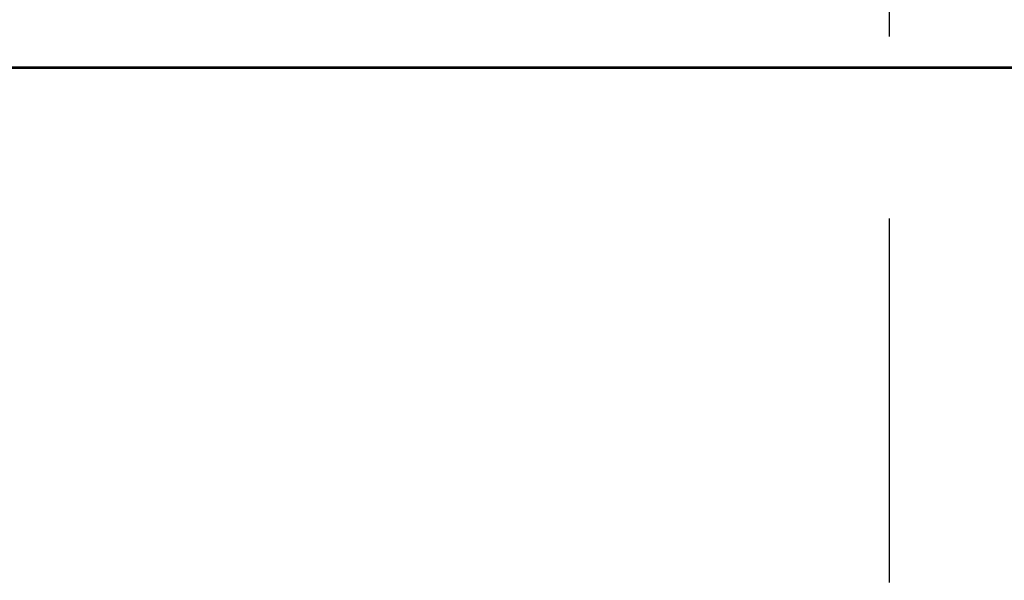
# Model space of a CAD drawing. Header units: millimetres. Extents: x 11979 to 23691, y 12825 to 41978.
# Tile 138 of 256: x 21247 to 21281, y 33579 to 33598. Entities that reach past the tile are written whole.
import ezdxf

# ---------------------------------------------------------------- set-up
doc = ezdxf.new("R2010")
doc.units = ezdxf.units.MM
doc.linetypes.add('DASHED', pattern=[19.05, 12.7, -6.35])
doc.layers.add('-LI-WIDOK', color=2, linetype='Continuous')
doc.layers.add('-WYMIAR', color=8, linetype='Continuous')
doc.layers.add('-ŚCIANY DZIAŁOWE', color=3, linetype='Continuous', lineweight=35)
doc.layers.add('-ŚCIANY NOŚNE', color=4, linetype='Continuous', lineweight=53)

msp = doc.modelspace()

# ---------------------------------------------------------------- hatches: boundary and pattern name
at = {"layer": '-WYMIAR'}
h = msp.add_hatch(dxfattribs=at)
h.set_pattern_fill('DACHOWKA', color=256)
h.set_pattern_definition([(0, (463900.403, 31501.895), (0, 45), [9, -6]), (0, (463907.903, 31524.395), (0, 45), [9, -6]), (90, (463897.403, 31504.895), (-15, 9e-16), [19.5, -25.5]), (90, (463904.903, 31527.395), (-15, 9e-16), [19.5, -25.5]), (45, (463909.403, 31501.895), (-22.4999964, 22.4999964), [4.2426, -27.5772]), (45, (463924.403, 31501.895), (-22.4999964, 22.4999964), [4.2426, -27.5772]), (45, (463939.403, 31501.895), (-22.4999964, 22.4999964), [4.2426, -27.5772]), (135, (463900.403, 31501.895), (-22.4999964, -22.4999964), [4.2426, -27.5772]), (135, (463915.403, 31501.895), (-22.4999964, -22.4999964), [4.2426, -27.5772]), (135, (463930.403, 31501.895), (-22.4999964, -22.4999964), [4.2426, -27.5772])])
h.paths.add_polyline_path([(21523.671, 33360.174), (21202.073, 33360.174), (21202.073, 33298.624), (21523.671, 33298.624)])
h.paths.add_polyline_path([(21575.671, 33360.174), (21534.671, 33360.174), (21534.671, 33298.624), (20925.796, 33298.405, -1.559034), (20898.303, 33298.624), (20572.505, 33298.624, -1.53309), (20545.05, 33298.493), (19916.671, 33298.624), (19916.671, 33360.174), (19875.671, 33360.174), (19875.671, 33257.624), (21575.671, 33257.624)])
h.paths.add_polyline_path([(21580.671, 33384.174), (21580.671, 33626.124), (21575.671, 33626.124), (21575.671, 33384.174), (21575.671, 33257.624), (19875.671, 33257.624), (19875.671, 33667.124), (19870.671, 33667.124), (19870.671, 33221.624), (21580.671, 33221.624)])
h.paths.add_polyline_path([(21444.488, 33267.233), (21444.488, 33291.88), (21419.76, 33291.88), (21419.76, 33267.233)], flags=16)

# ---------------------------------------------------------------- linework, layer by layer
at = {"layer": '-LI-WIDOK', "linetype": 'DASHED'}
msp.add_line((21277.073, 33559.624), (21277.073, 33613.624), dxfattribs=at)
at = {"layer": '-ŚCIANY DZIAŁOWE'}
msp.add_line((21326.073, 33596.624), (21228.866, 33596.624), dxfattribs=at)
at = {"layer": '-ŚCIANY NOŚNE'}
msp.add_line((21326.073, 33596.624), (21202.073, 33596.624), dxfattribs=at)

doc.saveas('drawing.dxf')
